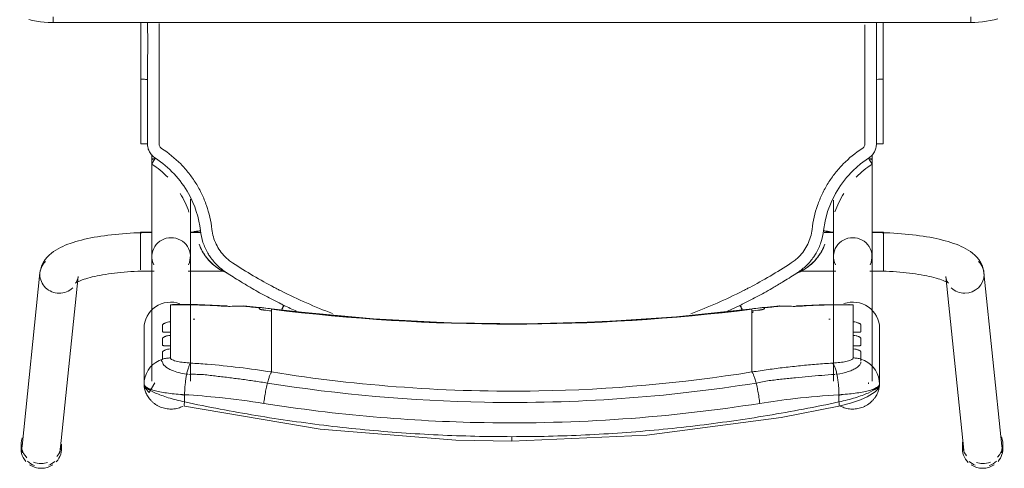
# Model space of a CAD drawing. Header units: metres. Extents: x 2.9 to 42.3, y -72.9 to -49.3.
# Tile 74 of 256: x 8.451 to 8.981, y -64.366 to -64.124. Entities that reach past the tile are written whole.
import ezdxf

# ---------------------------------------------------------------- set-up
doc = ezdxf.new("R2010")
doc.units = ezdxf.units.M
doc.layers.add('I-FURN', color=7, linetype='Continuous', lineweight=18)

# ---------------------------------------------------------------- blocks, each defined once
blk = doc.blocks.new('ConjuntoParaAlunoTamanho6 - CJA06_ConjuntoParaAlunoTamanho6-V18-2PAV')
at = {"layer": 'I-FURN', "color": 253, "true_color": 0xaaaaaa}
for p, q in [((-0.2643, 0.29456), (-0.2643, 0.29197)), ((-0.2638, 0.29312), (-0.25413, 0.19969)), ((-0.23354, 0.20182), (-0.24321, 0.29526)), ((-0.24254, 0.29197), (-0.24254, 0.29456)), ((0.24321, 0.29526), (0.23354, 0.20182)), ((0.24254, 0.29456), (0.24254, 0.29197)), ((0.25413, 0.19969), (0.2638, 0.29312)), ((0.2643, 0.29197), (0.2643, 0.29456)), ((-0.1979, 0.25969), (-0.1979, 0.22964)), ((-0.19734, 0.2558), (-0.19665, 0.25395)), ((-0.19385, 0.25812), (-0.19385, 0.19097)), ((-0.19207, 0.25896), (-0.19202, 0.25906)), ((-0.19202, 0.25906), (-0.19192, 0.25949)), ((-0.17315, 0.19097), (-0.17315, 0.25812)), ((0.17315, 0.25812), (0.17315, 0.19097)), ((0.19385, 0.19097), (0.19385, 0.25812)), ((0.19685, 0.25395), (0.19754, 0.2558)), ((0.1981, 0.22964), (0.1981, 0.25969)), ((-0.19665, 0.25395), (-0.1957, 0.25221)), ((-0.1957, 0.25221), (-0.19451, 0.25062)), ((-0.17493, 0.25435), (-0.17437, 0.25441)), ((-0.12923, 0.2438), (-0.12923, 0.25317)), ((0.12943, 0.2438), (0.12943, 0.25317)), ((0.17457, 0.25441), (0.17513, 0.25435)), ((0.19471, 0.25062), (0.1959, 0.25221)), ((0.1959, 0.25221), (0.19685, 0.25395)), ((-0.18366, 0.24073), (-0.18366, 0.23904)), ((-0.12923, 0.24214), (-0.12923, 0.2438)), ((-0.12923, 0.24214), (-0.12923, 0.23653)), ((0.12943, 0.24214), (0.12943, 0.2438)), ((0.12943, 0.24214), (0.12943, 0.23653)), ((0.18386, 0.23904), (0.18386, 0.24073)), ((-0.18366, 0.23345), (-0.18366, 0.23176)), ((-0.12923, 0.23653), (-0.12923, 0.23486)), ((-0.12923, 0.23486), (-0.12923, 0.22925)), ((0.12943, 0.23653), (0.12943, 0.23486)), ((0.12943, 0.23486), (0.12943, 0.22925)), ((0.18386, 0.23176), (0.18386, 0.23345)), ((-0.12923, 0.22925), (-0.12923, 0.22759)), ((0.12943, 0.22759), (0.12943, 0.22925)), ((-0.18366, 0.22617), (-0.18366, 0.21701)), ((-0.12923, 0.22759), (-0.12923, 0.22197)), ((0.12943, 0.22759), (0.12943, 0.22197)), ((0.18386, 0.21701), (0.18386, 0.22617)), ((-0.14414, 0.21757), (-0.12926, 0.21915)), ((-0.12923, 0.22197), (-0.12923, 0.22031)), ((-0.11598, 0.22048), (-0.1227, 0.21732)), ((0.12943, 0.22031), (0.12943, 0.22197)), ((0.12946, 0.21915), (0.14434, 0.21757)), ((-0.18366, 0.21701), (-0.1818, 0.21679)), ((0.17944, 0.21689), (0.18173, 0.21678)), ((-0.19271, 0.19894), (-0.2, 0.19894)), ((-0.2, 0.19844), (-0.2, 0.19411)), ((-0.19271, 0.19879), (-0.19385, 0.19879)), ((-0.19385, 0.19879), (-0.19385, 0.19845)), ((-0.19385, 0.19845), (-0.19385, 0.19764)), ((-0.15474, 0.19894), (-0.17429, 0.19894)), ((-0.15494, 0.19879), (-0.17429, 0.19879)), ((0.17429, 0.19894), (0.15474, 0.19894)), ((0.17429, 0.19879), (0.15494, 0.19879)), ((0.2, 0.19894), (0.19271, 0.19894)), ((0.19385, 0.19879), (0.19271, 0.19879)), ((0.19385, 0.19845), (0.19385, 0.19879)), ((0.19385, 0.19764), (0.19385, 0.19845)), ((0.2, 0.1938), (0.2, 0.19814)), ((-0.2, 0.19393), (-0.2, 0.18575)), ((-0.19385, 0.19367), (-0.19385, 0.1916)), ((0.19385, 0.1916), (0.19385, 0.19367)), ((0.2, 0.18573), (0.2, 0.19364)), ((-0.2, 0.18573), (-0.2, 0.17922)), ((-0.19385, 0.18688), (-0.19385, 0.18582)), ((-0.19385, 0.18371), (-0.19385, 0.18582)), ((0.19385, 0.18582), (0.19385, 0.18688)), ((0.19385, 0.18371), (0.19385, 0.18582)), ((0.2, 0.17794), (0.2, 0.1856)), ((-0.19385, 0.17809), (-0.19385, 0.18068)), ((0.19385, 0.17809), (0.19385, 0.18059)), ((-0.2, 0.17916), (-0.2, 0.17794)), ((-0.2, 0.17794), (-0.19377, 0.17794)), ((-0.17323, 0.17794), (-0.16813, 0.17794)), ((-0.17268, 0.17809), (-0.16813, 0.17809)), ((0.16757, 0.17809), (0.17268, 0.17809)), ((0.1676, 0.17794), (0.17323, 0.17794)), ((0.19377, 0.17794), (0.2, 0.17794)), ((-0.19385, 0.13857), (-0.19385, 0.13643)), ((0.19385, 0.13604), (0.19385, 0.13857)), ((-0.19983, 0.13021), (-0.19982, 0.0953)), ((0.19983, 0.13021), (0.19982, 0.0953)), ((-0.19623, 0.09556), (-0.19738, 0.09554)), ((-0.19982, 0.06488), (-0.19982, 0.0953)), ((-0.19982, 0.0953), (-0.19982, 0.09529)), ((0.19982, 0.06497), (0.19982, 0.0953)), ((0.247, 0.06497), (-0.247, 0.06497)), ((-0.247, 0.06497), (-0.247, 0.06197)), ((0.247, 0.06497), (-0.247, 0.06497)), ((0.247, 0.06497), (0.247, 0.06197))]:
    blk.add_line(p, q, dxfattribs=at)
at = {"layer": 'I-FURN', "color": 253, "true_color": 0xaaaaaa, "flags": 128}
for points in [[(0.0001, 0.2904), (-0.07267, 0.28721), (-0.14486, 0.2777), (-0.17603, 0.27161)], [(0.17623, 0.27161), (0.10331, 0.28398), (0.03018, 0.28985), (0.0001, 0.2904)], [(-0.17603, 0.27161), (-0.18218, 0.26997), (-0.18761, 0.26812), (-0.19131, 0.26652), (-0.19557, 0.2639), (-0.19708, 0.26226), (-0.19765, 0.26113), (-0.1979, 0.25971)], [(-0.17607, 0.26928), (-0.17607, 0.26831), (-0.17607, 0.26734), (-0.17607, 0.26637), (-0.17607, 0.2654)], [(0.17627, 0.2654), (0.17627, 0.26637), (0.17627, 0.26734), (0.17627, 0.26831), (0.17627, 0.26928)], [(0.1981, 0.25971), (0.19792, 0.26092), (0.19739, 0.26208), (0.1954, 0.2642), (0.19227, 0.25896)], [(-0.1979, 0.24468), (-0.1979, 0.2522), (-0.1979, 0.25971)], [(-0.1979, 0.25969), (-0.19776, 0.25773), (-0.19734, 0.2558)], [(-0.1979, 0.25969), (-0.1979, 0.25218), (-0.1979, 0.24467), (-0.1979, 0.23715), (-0.1979, 0.22964)], [(0.19754, 0.2558), (0.19796, 0.25773), (0.1981, 0.25969)], [(0.1981, 0.25971), (0.1981, 0.2522), (0.1981, 0.24468)], [(0.1981, 0.22964), (0.1981, 0.23715), (0.1981, 0.24467), (0.1981, 0.25218), (0.1981, 0.25969)], [(-0.19451, 0.25062), (-0.19311, 0.2492), (-0.19152, 0.24799)], [(0.19172, 0.24799), (0.19331, 0.2492), (0.19471, 0.25062)], [(-0.19152, 0.24799), (-0.18977, 0.24701), (-0.1879, 0.24628)], [(-0.1879, 0.24243), (-0.1879, 0.24339), (-0.1879, 0.24435), (-0.1879, 0.24532), (-0.1879, 0.24628)], [(-0.18366, 0.24561), (-0.18366, 0.24439), (-0.18366, 0.24317), (-0.18366, 0.24195), (-0.18366, 0.24073)], [(0.18386, 0.24073), (0.18386, 0.24195), (0.18386, 0.24317), (0.18386, 0.24439), (0.18386, 0.24561)], [(0.1881, 0.24628), (0.18997, 0.24701), (0.19172, 0.24799)], [(0.1881, 0.24628), (0.1881, 0.24532), (0.1881, 0.24435), (0.1881, 0.24339), (0.1881, 0.24243)], [(-0.1879, 0.23515), (-0.1879, 0.23603), (-0.1879, 0.23692), (-0.1879, 0.2378), (-0.1879, 0.23868)], [(-0.18366, 0.23904), (-0.18366, 0.23764), (-0.18366, 0.23624), (-0.18366, 0.23485), (-0.18366, 0.23345)], [(0.18386, 0.23345), (0.18386, 0.23485), (0.18386, 0.23624), (0.18386, 0.23764), (0.18386, 0.23904)], [(0.1881, 0.23868), (0.1881, 0.2378), (0.1881, 0.23692), (0.1881, 0.23603), (0.1881, 0.23515)], [(-0.1879, 0.22787), (-0.1879, 0.22876), (-0.1879, 0.22964), (-0.1879, 0.23052), (-0.1879, 0.23141)], [(-0.18366, 0.23176), (-0.18366, 0.23036), (-0.18366, 0.22897), (-0.18366, 0.22757), (-0.18366, 0.22617)], [(0.18386, 0.22617), (0.18386, 0.22757), (0.18386, 0.22897), (0.18386, 0.23036), (0.18386, 0.23176)], [(0.1881, 0.23141), (0.1881, 0.23052), (0.1881, 0.22964), (0.1881, 0.22876), (0.1881, 0.22787)], [(-0.12926, 0.21915), (-0.08865, 0.22342), (-0.0479, 0.2261), (-0.00707, 0.22717), (0.03376, 0.22666), (0.07455, 0.22454), (0.11521, 0.22083), (0.12946, 0.21915)], [(-0.18111, 0.21677), (-0.16533, 0.21701), (-0.15331, 0.21761)], [(-0.1359, 0.2187), (-0.1359, 0.21878), (-0.1359, 0.21886), (-0.1359, 0.21893), (-0.1359, 0.21901)], [(-0.12923, 0.22031), (-0.12923, 0.22007), (-0.12923, 0.21984), (-0.12923, 0.21961), (-0.12923, 0.21937)], [(0.12943, 0.21937), (0.12943, 0.21961), (0.12943, 0.21984), (0.12943, 0.22007), (0.12943, 0.22031)], [(0.1361, 0.21901), (0.1361, 0.21893), (0.1361, 0.21886), (0.1361, 0.21878), (0.1361, 0.2187)], [(0.15351, 0.21761), (0.16928, 0.2169), (0.18131, 0.21677)], [(0.18173, 0.21678), (0.18279, 0.21686), (0.18386, 0.21701)], [(-0.23354, 0.20182), (-0.23373, 0.20287), (-0.23403, 0.20376), (-0.23437, 0.20445), (-0.23469, 0.20492), (-0.23492, 0.20521), (-0.23505, 0.20534), (-0.23507, 0.20536)], [(-0.23507, 0.20536), (-0.23501, 0.20531), (-0.23482, 0.20518), (-0.23451, 0.20499), (-0.23408, 0.20476), (-0.23355, 0.20449), (-0.23291, 0.2042), (-0.23217, 0.20389), (-0.23133, 0.20358), (-0.23041, 0.20326), (-0.22941, 0.20294), (-0.22832, 0.20262), (-0.22717, 0.2023), (-0.22594, 0.20199), (-0.22464, 0.20169), (-0.22328, 0.2014), (-0.22186, 0.20112), (-0.22039, 0.20086), (-0.21886, 0.2006), (-0.21729, 0.20036), (-0.21567, 0.20014), (-0.214, 0.19993), (-0.2123, 0.19973), (-0.21057, 0.19956), (-0.2088, 0.1994), (-0.207, 0.19926), (-0.20518, 0.19913), (-0.20334, 0.19903), (-0.20148, 0.19894), (-0.19961, 0.19888), (-0.19772, 0.19883), (-0.19583, 0.1988), (-0.19394, 0.19879), (-0.19385, 0.19879)], [(0.23507, 0.20536), (0.23501, 0.20531), (0.23482, 0.20518), (0.23451, 0.20499), (0.23408, 0.20476), (0.23355, 0.20449), (0.23291, 0.2042), (0.23217, 0.20389), (0.23133, 0.20358), (0.23041, 0.20326), (0.22941, 0.20294), (0.22832, 0.20262), (0.22717, 0.2023), (0.22594, 0.20199), (0.22464, 0.20169), (0.22328, 0.2014), (0.22186, 0.20112), (0.22039, 0.20086), (0.21886, 0.2006), (0.21729, 0.20036), (0.21567, 0.20014), (0.214, 0.19993), (0.2123, 0.19973), (0.21057, 0.19956), (0.2088, 0.1994), (0.207, 0.19926), (0.20518, 0.19913), (0.20334, 0.19903), (0.20148, 0.19894), (0.19961, 0.19888), (0.19772, 0.19883), (0.19583, 0.1988), (0.19394, 0.19879), (0.19385, 0.19879)], [(0.23354, 0.20182), (0.23373, 0.20287), (0.23403, 0.20376), (0.23437, 0.20445), (0.23469, 0.20492), (0.23492, 0.20521), (0.23505, 0.20534), (0.23507, 0.20536)], [(-0.25413, 0.19969), (-0.25375, 0.19762), (-0.25311, 0.19572), (-0.25226, 0.19403), (-0.25129, 0.19256), (-0.25023, 0.19128), (-0.24913, 0.19017), (-0.24799, 0.18919), (-0.24683, 0.18832), (-0.24563, 0.18753), (-0.24441, 0.18681), (-0.24316, 0.18615), (-0.24188, 0.18553), (-0.24055, 0.18496), (-0.23919, 0.18441), (-0.23778, 0.1839), (-0.23633, 0.18341), (-0.23483, 0.18295), (-0.2333, 0.18251), (-0.23171, 0.1821), (-0.23008, 0.1817), (-0.22841, 0.18133), (-0.2267, 0.18098), (-0.22495, 0.18064), (-0.22315, 0.18033), (-0.22132, 0.18004), (-0.21946, 0.17976), (-0.21756, 0.17951), (-0.21562, 0.17928), (-0.21366, 0.17906), (-0.21168, 0.17887), (-0.20967, 0.1787), (-0.20763, 0.17855), (-0.20558, 0.17842), (-0.20352, 0.17831), (-0.20144, 0.17823), (-0.19935, 0.17816), (-0.19725, 0.17811), (-0.19515, 0.17809), (-0.19385, 0.17809)], [(0.25413, 0.19969), (0.25375, 0.19762), (0.25311, 0.19572), (0.25226, 0.19403), (0.25129, 0.19256), (0.25023, 0.19128), (0.24913, 0.19017), (0.24799, 0.18919), (0.24683, 0.18832), (0.24563, 0.18753), (0.24441, 0.18681), (0.24316, 0.18615), (0.24188, 0.18553), (0.24055, 0.18496), (0.23919, 0.18441), (0.23778, 0.1839), (0.23633, 0.18341), (0.23483, 0.18295), (0.2333, 0.18251), (0.23171, 0.1821), (0.23008, 0.1817), (0.22841, 0.18133), (0.2267, 0.18098), (0.22495, 0.18064), (0.22315, 0.18033), (0.22132, 0.18004), (0.21946, 0.17976), (0.21756, 0.17951), (0.21562, 0.17928), (0.21366, 0.17906), (0.21168, 0.17887), (0.20967, 0.1787), (0.20763, 0.17855), (0.20558, 0.17842), (0.20352, 0.17831), (0.20144, 0.17823), (0.19935, 0.17816), (0.19725, 0.17811), (0.19515, 0.17809), (0.19385, 0.17809)], [(-0.19385, 0.13857), (-0.19385, 0.14057), (-0.19385, 0.14257), (-0.19385, 0.14457), (-0.19385, 0.14656), (-0.19385, 0.14855), (-0.19385, 0.15053), (-0.19385, 0.15249), (-0.19385, 0.15444), (-0.19385, 0.15637), (-0.19385, 0.15827), (-0.19385, 0.16015), (-0.19385, 0.162), (-0.19385, 0.16382), (-0.19385, 0.1656), (-0.19385, 0.16735), (-0.19385, 0.16905), (-0.19385, 0.17071), (-0.19385, 0.17233), (-0.19385, 0.1739), (-0.19385, 0.17541), (-0.19385, 0.17687), (-0.19385, 0.17828), (-0.19385, 0.17963), (-0.19385, 0.18092), (-0.19385, 0.18215), (-0.19385, 0.18331), (-0.19385, 0.18441), (-0.19385, 0.18544), (-0.19385, 0.1864), (-0.19385, 0.18729), (-0.19385, 0.1881), (-0.19385, 0.18885), (-0.19385, 0.18951), (-0.19385, 0.19011), (-0.19385, 0.19062), (-0.19385, 0.19097)], [(-0.17315, 0.19097), (-0.17315, 0.19051), (-0.17315, 0.18998), (-0.17315, 0.18937), (-0.17315, 0.18869), (-0.17315, 0.18793), (-0.17315, 0.1871), (-0.17315, 0.18619), (-0.17315, 0.18522), (-0.17315, 0.18417), (-0.17315, 0.18306), (-0.17315, 0.18188), (-0.17315, 0.18064), (-0.17315, 0.17934), (-0.17315, 0.17798), (-0.17315, 0.17656), (-0.17315, 0.17508), (-0.17315, 0.17355), (-0.17315, 0.17198), (-0.17315, 0.17035), (-0.17315, 0.16868), (-0.17315, 0.16696), (-0.17315, 0.16521), (-0.17315, 0.16342), (-0.17315, 0.16159), (-0.17315, 0.16066)], [(0.17315, 0.16015), (0.17315, 0.162), (0.17315, 0.16382), (0.17315, 0.1656), (0.17315, 0.16735), (0.17315, 0.16905), (0.17315, 0.17071), (0.17315, 0.17233), (0.17315, 0.1739), (0.17315, 0.17541), (0.17315, 0.17687), (0.17315, 0.17828), (0.17315, 0.17963), (0.17315, 0.18092), (0.17315, 0.18215), (0.17315, 0.18331), (0.17315, 0.18441), (0.17315, 0.18544), (0.17315, 0.1864), (0.17315, 0.18729), (0.17315, 0.1881), (0.17315, 0.18885), (0.17315, 0.18951), (0.17315, 0.19011), (0.17315, 0.19062), (0.17315, 0.19097)], [(0.19385, 0.19097), (0.19385, 0.19051), (0.19385, 0.18998), (0.19385, 0.18937), (0.19385, 0.18869), (0.19385, 0.18793), (0.19385, 0.1871), (0.19385, 0.18619), (0.19385, 0.18522), (0.19385, 0.18417), (0.19385, 0.18306), (0.19385, 0.18188), (0.19385, 0.18064), (0.19385, 0.17934), (0.19385, 0.17798), (0.19385, 0.17656), (0.19385, 0.17508), (0.19385, 0.17355), (0.19385, 0.17198), (0.19385, 0.17035), (0.19385, 0.16868), (0.19385, 0.16696), (0.19385, 0.16521), (0.19385, 0.16342), (0.19385, 0.16159), (0.19385, 0.15974), (0.19385, 0.15785), (0.19385, 0.15594), (0.19385, 0.15401), (0.19385, 0.15206), (0.19385, 0.15009), (0.19385, 0.14811), (0.19385, 0.14612), (0.19385, 0.14413), (0.19385, 0.14213), (0.19385, 0.14013), (0.19385, 0.13857)], [(-0.16841, 0.18438), (-0.16841, 0.18437), (-0.16841, 0.18435), (-0.16841, 0.18434), (-0.16841, 0.18432)], [(0.16841, 0.18432), (0.16841, 0.18434), (0.16841, 0.18435), (0.16841, 0.18437), (0.16841, 0.18438)], [(-0.16774, 0.17706), (-0.16861, 0.17188), (-0.16997, 0.16679), (-0.17181, 0.16185), (-0.17415, 0.15713), (-0.17693, 0.15265), (-0.18013, 0.14846), (-0.18374, 0.14461), (-0.18771, 0.14113), (-0.19199, 0.13805)], [(-0.19623, 0.13025), (-0.19623, 0.12331), (-0.19623, 0.11637), (-0.19623, 0.10942), (-0.19623, 0.10249), (-0.19623, 0.09556)], [(0.19623, 0.13025), (0.19623, 0.12639), (0.19623, 0.12254), (0.19623, 0.11868), (0.19623, 0.11483), (0.19623, 0.11097), (0.19623, 0.10712), (0.19623, 0.10327), (0.19623, 0.09941), (0.19623, 0.09556)], [(-0.19738, 0.09554), (-0.19841, 0.0955), (-0.1992, 0.09544), (-0.19969, 0.09537), (-0.19982, 0.0953)], [(-0.247, 0.06497), (-0.24912, 0.06492), (-0.25124, 0.0648), (-0.25334, 0.06459), (-0.25544, 0.06429), (-0.25753, 0.06391), (-0.2596, 0.06345), (-0.26165, 0.0629)], [(0.26015, 0.06331), (0.25809, 0.06379), (0.25601, 0.0642), (0.25391, 0.06451), (0.25181, 0.06475), (0.24969, 0.0649), (0.24757, 0.06496), (0.247, 0.06497)]]:
    blk.add_lwpolyline(points, dxfattribs=at)
at = {"layer": 'I-FURN', "color": 253, "true_color": 0xaaaaaa}
for centre, major_axis, ratio, start_param, end_param in [((-0.25351, 0.29419), (0.01029, 0.00107), 0.967158, 1.815725, 2.256389), ((-0.25342, 0.29456), (0.01088, 0), 0.965926, 1.570796, 2.185058), ((-0.25342, 0.29197), (0.01088, 0), 0.965926, 1.570796, 1.965237), ((-0.25342, 0.29456), (0.01088, 0), 0.965926, 0.959427, 1.570796), ((-0.25342, 0.29197), (0.01088, 0), 0.965926, 1.257624, 1.559899), ((-0.25351, 0.29419), (0.01029, 0.00107), 0.967158, 0.685592, 1.060105), ((0.25351, 0.29419), (-0.01029, 0.00107), 0.967158, 5.223081, 5.597593), ((0.25342, 0.29456), (0.01088, 0), 0.965926, 1.570796, 2.182166), ((0.25342, 0.29197), (0.01088, 0), 0.965926, 1.581694, 1.883969), ((0.25342, 0.29456), (-0.01088, 0), 0.965926, 4.098128, 4.712389), ((0.25342, 0.29197), (0.01088, 0), 0.965926, 1.176355, 1.570796), ((0.25351, 0.29419), (-0.01029, 0.00107), 0.967158, 4.026797, 4.46746), ((-0.25342, 0.29197), (0.01088, 0), 0.965926, 2.404268, 3.526261), ((-0.25342, 0.29456), (0.01088, 0), 0.965926, 2.438822, 3.243525), ((-0.25342, 0.29456), (0.01088, 0), 0.965926, 6.170166, 7.057134), ((-0.25342, 0.29197), (0.01088, 0), 0.965926, 6.182855, 6.932793), ((-0.25351, 0.29419), (0.01029, 0.00107), 0.967158, 6.18338, 6.464028), ((0.25342, 0.29456), (0.01088, 0), 0.965926, 2.404321, 3.312013), ((0.25342, 0.29197), (0.01088, 0), 0.965926, 2.446266, 3.141593), ((0.25351, 0.29419), (-0.01029, 0.00107), 0.967158, 6.102343, 6.382991), ((0.25342, 0.29197), (0.01088, 0), 0.965926, 5.959867, 7.062609), ((0.25342, 0.29456), (0.01088, 0), 0.965926, 6.052088, 6.985956), ((-0.25351, 0.29419), (0.01029, 0.00107), 0.967158, 2.780211, 3.141593), ((0.25351, 0.29419), (-0.01029, 0.00107), 0.967158, 3.141593, 3.502975), ((-0.1835, 0.22964), (-0.0144, 0), 0.978148, 0, 1.909658), ((0.0001, -0.77159), (1.0211, 0), 0.978148, 1.443771, 1.697822), ((0.0001, -0.77117), (1.0209, 0), 0.978148, 1.443771, 1.697822), ((0.1837, 0.22964), (0.0144, 0), 0.978148, 4.362105, 6.283185), ((-0.17927, 0.60128), (0.385, 0), 0.978148, 4.732926, 4.735013), ((0.17947, 0.60128), (0.385, 0), 0.978148, 4.689765, 4.691852), ((-0.17927, 0.60336), (0.395, 0), 0.978148, 4.701279, 4.780293), ((-0.14501, 0.22754), (-0.00087, 0.00996), 0.018501, 2.957526, 3.350225), ((-0.17927, 0.60263), (0.395, 0), 0.978148, 4.801491, 4.822541), ((-0.17927, 0.60356), (0.395, 0), 0.978148, 4.828782, 4.839414), ((-0.17927, 0.60221), (0.3948, 0), 0.978148, 4.828842, 4.839414), ((-0.1305, 0.22908), (-0.00124, 0.00992), 0.026339, 2.463316, 2.57554), ((0.17947, 0.60356), (0.395, 0), 0.978148, 4.585364, 4.595996), ((0.17947, 0.60221), (0.3948, 0), 0.978148, 4.585364, 4.595936), ((0.17947, 0.60263), (0.395, 0), 0.978148, 4.602237, 4.623287), ((0.14521, 0.22754), (0.00087, 0.00996), 0.018501, 2.93296, 3.325659), ((0.17947, 0.60336), (0.395, 0), 0.978148, 4.644485, 4.723499), ((-0.24383, 0.20075), (0.01029, 0.00107), 0.967158, 1.470991, 3.041787), ((-0.24383, 0.20075), (0.01029, 0.00107), 0.967158, 0.685592, 1.470991), ((0.24383, 0.20075), (-0.01029, 0.00107), 0.967158, 4.812195, 5.597593), ((0.24383, 0.20075), (-0.01029, 0.00107), 0.967158, 3.241398, 4.812195), ((-0.24383, 0.20075), (0.01029, 0.00107), 0.967158, 3.041787, 3.827185), ((0.24383, 0.20075), (-0.01029, 0.00107), 0.967158, 2.456, 3.241398), ((-0.1835, 0.19097), (0.01035, 0), 0.978148, 2.686587, 4.712389), ((-0.1835, 0.19097), (0.01035, 0), 0.978148, 4.712389, 6.738191), ((0.1835, 0.19097), (0.01035, 0), 0.978148, 2.686587, 4.712389), ((0.1835, 0.19097), (0.01035, 0), 0.978148, 4.712389, 6.738191), ((-0.1835, 0.13857), (0.01035, 0), 0.069756, 2.648425, 3.665191), ((0.1835, 0.13857), (0.01035, 0), 0.069756, 5.759587, 6.776353)]:
    blk.add_ellipse(centre, major_axis=major_axis, ratio=ratio, start_param=start_param, end_param=end_param, dxfattribs=at)
for points in [[(-0.03953, 0.28708), (-0.04612, 0.28677), (-0.05271, 0.28638), (-0.05929, 0.28591)], [(-0.01972, 0.28779), (-0.02633, 0.28763), (-0.03293, 0.2874), (-0.03953, 0.28708)], [(0.0001, 0.28802), (-0.00651, 0.28802), (-0.01312, 0.28795), (-0.01972, 0.28779)], [(0.0001, 0.29036), (0.0001, 0.29029), (0.0001, 0.29001), (0.0001, 0.28916), (0.0001, 0.28841), (0.0001, 0.28802)], [(0.01992, 0.28779), (0.01332, 0.28795), (0.00671, 0.28802), (0.0001, 0.28802)], [(0.03973, 0.28708), (0.03313, 0.2874), (0.02653, 0.28763), (0.01992, 0.28779)], [(0.0595, 0.28591), (0.05292, 0.28638), (0.04633, 0.28677), (0.03973, 0.28708)], [(-0.09864, 0.28217), (-0.10517, 0.28139), (-0.11169, 0.28054), (-0.11819, 0.27961)], [(-0.07901, 0.28427), (-0.08557, 0.28365), (-0.09211, 0.28295), (-0.09864, 0.28217)], [(-0.05929, 0.28591), (-0.06588, 0.28544), (-0.07245, 0.28489), (-0.07901, 0.28427)], [(0.07921, 0.28427), (0.07265, 0.28489), (0.06608, 0.28544), (0.0595, 0.28591)], [(0.09885, 0.28217), (0.09232, 0.28294), (0.08577, 0.28365), (0.07921, 0.28427)], [(0.11839, 0.27961), (0.11189, 0.28054), (0.10538, 0.28139), (0.09885, 0.28217)], [(-0.13762, 0.27661), (-0.14407, 0.27553), (-0.15051, 0.27438), (-0.15692, 0.27316)], [(-0.11819, 0.27961), (-0.12468, 0.27869), (-0.13116, 0.27768), (-0.13762, 0.27661)], [(0.13782, 0.27661), (0.13136, 0.27768), (0.12489, 0.27868), (0.11839, 0.27961)], [(0.15712, 0.27316), (0.15071, 0.27438), (0.14427, 0.27553), (0.13782, 0.27661)], [(-0.15692, 0.27316), (-0.16332, 0.27194), (-0.16971, 0.27065), (-0.17607, 0.26928)], [(0.17627, 0.26928), (0.16991, 0.27065), (0.16353, 0.27194), (0.15712, 0.27316)], [(0.17627, 0.26928), (0.17633, 0.26966), (0.17642, 0.27037), (0.17644, 0.2712), (0.17636, 0.27149), (0.1763, 0.27156)], [(-0.17607, 0.2654), (-0.17914, 0.26523), (-0.18504, 0.2647), (-0.19219, 0.26337), (-0.19682, 0.26165), (-0.1979, 0.26035), (-0.1979, 0.25969)], [(-0.17609, 0.26577), (-0.1767, 0.26561), (-0.17731, 0.26545), (-0.17791, 0.26528)], [(-0.17607, 0.2654), (-0.17606, 0.26498), (-0.17604, 0.26413), (-0.17598, 0.26285), (-0.1759, 0.26156), (-0.17579, 0.26028), (-0.17566, 0.25902), (-0.17551, 0.25778), (-0.17533, 0.25659), (-0.17514, 0.25544), (-0.175, 0.25471), (-0.17493, 0.25435)], [(-0.13346, 0.2701), (-0.13339, 0.26956), (-0.13324, 0.26848), (-0.133, 0.26684), (-0.13272, 0.2652), (-0.13242, 0.26359), (-0.13211, 0.26203), (-0.13178, 0.26053), (-0.13155, 0.25959), (-0.13144, 0.25914)], [(0.13164, 0.25914), (0.13175, 0.25959), (0.13198, 0.26053), (0.13231, 0.26203), (0.13262, 0.26359), (0.13292, 0.2652), (0.1332, 0.26684), (0.13344, 0.26848), (0.13359, 0.26956), (0.13366, 0.2701)], [(0.17513, 0.25435), (0.1752, 0.25471), (0.17534, 0.25544), (0.17553, 0.25659), (0.17571, 0.25778), (0.17586, 0.25902), (0.17599, 0.26028), (0.1761, 0.26156), (0.17618, 0.26285), (0.17624, 0.26413), (0.17626, 0.26498), (0.17627, 0.2654)], [(0.1981, 0.25969), (0.1981, 0.26035), (0.19703, 0.26165), (0.19239, 0.26338), (0.18523, 0.2647), (0.17934, 0.26523), (0.17627, 0.2654)], [(0.17811, 0.26528), (0.17751, 0.26545), (0.1769, 0.26561), (0.17629, 0.26577)], [(-0.12923, 0.25317), (-0.12932, 0.25327), (-0.1295, 0.25353), (-0.1298, 0.25409), (-0.13011, 0.25481), (-0.13044, 0.25568), (-0.13077, 0.2567), (-0.1311, 0.25786), (-0.13133, 0.2587), (-0.13144, 0.25914)], [(0.12943, 0.25317), (0.12952, 0.25327), (0.1297, 0.25353), (0.13, 0.25409), (0.13031, 0.25481), (0.13064, 0.25568), (0.13097, 0.2567), (0.1313, 0.25786), (0.13153, 0.2587), (0.13164, 0.25914)], [(-0.17493, 0.25435), (-0.17484, 0.25392), (-0.17465, 0.25308), (-0.17435, 0.25195), (-0.17403, 0.25093), (-0.17369, 0.25006), (-0.17335, 0.24934), (-0.173, 0.24877), (-0.17277, 0.2485), (-0.17265, 0.2484)], [(-0.15964, 0.24939), (-0.16109, 0.24926), (-0.16254, 0.24913), (-0.16398, 0.24902)], [(-0.1553, 0.2498), (-0.15675, 0.24966), (-0.15819, 0.24952), (-0.15964, 0.24939)], [(-0.15095, 0.25026), (-0.1524, 0.2501), (-0.15385, 0.24995), (-0.1553, 0.2498)], [(-0.14661, 0.25076), (-0.14806, 0.25058), (-0.14951, 0.25042), (-0.15095, 0.25026)], [(-0.14226, 0.2513), (-0.14371, 0.25111), (-0.14516, 0.25093), (-0.14661, 0.25076)], [(-0.1879, 0.24778), (-0.18791, 0.24823), (-0.18775, 0.24869), (-0.18744, 0.24915)], [(-0.1879, 0.24628), (-0.18756, 0.24617), (-0.18687, 0.24599), (-0.18581, 0.24578), (-0.18474, 0.24565), (-0.18402, 0.24561), (-0.18366, 0.24561)], [(-0.16398, 0.24902), (-0.16687, 0.24878), (-0.16977, 0.24858), (-0.17265, 0.2484)], [(0.18386, 0.24561), (0.18422, 0.24561), (0.18494, 0.24565), (0.18601, 0.24578), (0.18707, 0.24599), (0.18776, 0.24617), (0.1881, 0.24628)], [(-0.15397, 0.21772), (-0.15349, 0.21752), (-0.153, 0.21758), (-0.15247, 0.21788)], [(-0.15247, 0.21788), (-0.15113, 0.21782), (-0.1484, 0.21775), (-0.14556, 0.21776), (-0.14412, 0.21779)], [(-0.1359, 0.21901), (-0.1359, 0.21905), (-0.13586, 0.21912), (-0.13573, 0.21923), (-0.13549, 0.21935), (-0.13518, 0.21946), (-0.13479, 0.21957), (-0.13436, 0.21967), (-0.1339, 0.21974), (-0.13357, 0.21979), (-0.1334, 0.21981)], [(-0.13585, 0.2186), (-0.13587, 0.21862), (-0.13589, 0.21865), (-0.1359, 0.21868), (-0.1359, 0.2187)], [(-0.09625, 0.22184), (-0.10584, 0.21825), (-0.1152, 0.21414), (-0.12434, 0.2095)], [(-0.12335, 0.21813), (-0.12356, 0.21856), (-0.12377, 0.21898), (-0.12395, 0.21936)], [(-0.12289, 0.21723), (-0.12304, 0.21753), (-0.12319, 0.21783), (-0.12334, 0.21813)], [(0.12434, 0.2095), (0.11529, 0.21408), (0.10607, 0.21814), (0.09666, 0.22168)], [(0.11594, 0.2205), (0.11821, 0.21947), (0.12046, 0.21841), (0.1227, 0.21732)], [(0.1227, 0.21732), (0.12291, 0.21776), (0.12336, 0.21866), (0.12377, 0.21945), (0.12395, 0.2198)], [(0.12334, 0.21813), (0.12319, 0.21783), (0.12304, 0.21753), (0.12289, 0.21723)], [(0.12395, 0.21936), (0.12377, 0.21898), (0.12356, 0.21856), (0.12335, 0.21813)], [(0.1336, 0.21981), (0.13377, 0.21979), (0.1341, 0.21974), (0.13456, 0.21967), (0.13499, 0.21957), (0.13538, 0.21946), (0.13569, 0.21935), (0.13593, 0.21923), (0.13606, 0.21912), (0.1361, 0.21905), (0.1361, 0.21901)], [(0.1361, 0.2187), (0.1361, 0.21868), (0.13609, 0.21865), (0.13607, 0.21862), (0.13605, 0.2186)], [(0.14432, 0.21779), (0.14576, 0.21776), (0.1486, 0.21775), (0.15133, 0.21782), (0.15267, 0.21788)], [(0.15267, 0.21788), (0.1532, 0.21758), (0.15369, 0.21752), (0.15417, 0.21772)], [(-0.12436, 0.21651), (-0.12717, 0.21512), (-0.13276, 0.21224), (-0.13826, 0.20916), (-0.14098, 0.20758)], [(-0.1227, 0.21732), (-0.12297, 0.21719), (-0.12353, 0.21692), (-0.12408, 0.21665), (-0.12436, 0.21651)], [(0.12436, 0.21651), (0.12408, 0.21665), (0.12353, 0.21692), (0.12297, 0.21719), (0.1227, 0.21732)], [(0.14098, 0.20758), (0.13826, 0.20916), (0.13276, 0.21224), (0.12717, 0.21512), (0.12436, 0.21651)], [(-0.12798, 0.20762), (-0.13157, 0.20574), (-0.13889, 0.20168), (-0.14651, 0.19698), (-0.1504, 0.19445)], [(-0.14098, 0.20758), (-0.14188, 0.20704), (-0.14368, 0.20597), (-0.14546, 0.20487), (-0.14635, 0.20432)], [(-0.12434, 0.2095), (-0.12494, 0.2092), (-0.12615, 0.20858), (-0.12737, 0.20794), (-0.12798, 0.20762)], [(0.12798, 0.20762), (0.12738, 0.20794), (0.12617, 0.20857), (0.12495, 0.20919), (0.12434, 0.2095)], [(0.1504, 0.19445), (0.14673, 0.19684), (0.13935, 0.20142), (0.13181, 0.20561), (0.12798, 0.20762)], [(0.14635, 0.20432), (0.14546, 0.20487), (0.14368, 0.20597), (0.14188, 0.20704), (0.14098, 0.20758)], [(-0.14638, 0.20431), (-0.14762, 0.20355), (-0.1501, 0.202), (-0.15256, 0.20043), (-0.15378, 0.19963)], [(0.15378, 0.19963), (0.15256, 0.20043), (0.1501, 0.202), (0.14762, 0.20355), (0.14638, 0.20431)], [(-0.16501, 0.19076), (-0.16447, 0.19151), (-0.16331, 0.19295), (-0.16135, 0.19493), (-0.15919, 0.19669), (-0.15764, 0.19771), (-0.15683, 0.19818)], [(-0.15378, 0.19963), (-0.1555, 0.19851), (-0.15869, 0.19594), (-0.16134, 0.1928), (-0.1625, 0.1911)], [(-0.1568, 0.1982), (-0.15576, 0.1988), (-0.15475, 0.1993), (-0.15376, 0.19971)], [(0.15863, 0.1971), (0.15703, 0.19822), (0.15531, 0.19916), (0.1535, 0.1999)], [(0.15374, 0.19972), (0.15472, 0.19931), (0.15575, 0.19881), (0.1568, 0.1982)], [(0.1625, 0.1911), (0.16134, 0.1928), (0.15869, 0.19594), (0.1555, 0.19851), (0.15378, 0.19963)], [(-0.1625, 0.1911), (-0.16271, 0.1908), (-0.16313, 0.19018), (-0.16352, 0.18955), (-0.16371, 0.18924)], [(-0.15448, 0.19112), (-0.15645, 0.18912), (-0.15969, 0.18452), (-0.16124, 0.17915), (-0.16156, 0.17636)], [(-0.1504, 0.19445), (-0.15113, 0.19396), (-0.15256, 0.19293), (-0.15386, 0.19174), (-0.15448, 0.19112)], [(0.15448, 0.19112), (0.15386, 0.19174), (0.15256, 0.19292), (0.15114, 0.19396), (0.1504, 0.19445)], [(0.16156, 0.17636), (0.16124, 0.17915), (0.15968, 0.18454), (0.15645, 0.18912), (0.15448, 0.19112)], [(0.16371, 0.18924), (0.16352, 0.18955), (0.16313, 0.19018), (0.16271, 0.1908), (0.1625, 0.1911)], [(-0.16371, 0.18924), (-0.16479, 0.18738), (-0.16656, 0.18343), (-0.1675, 0.1792), (-0.16774, 0.17706)], [(0.16774, 0.17706), (0.1675, 0.1792), (0.16656, 0.18343), (0.16479, 0.18738), (0.16371, 0.18924)], [(0.16501, 0.19076), (0.16537, 0.19026), (0.16604, 0.18925), (0.16695, 0.18767), (0.16775, 0.18603), (0.1682, 0.1849), (0.16841, 0.18432)], [(-0.16774, 0.17706), (-0.16823, 0.17712), (-0.16921, 0.17725), (-0.17046, 0.17746), (-0.17128, 0.17766), (-0.17147, 0.17776), (-0.17146, 0.1778)], [(0.17146, 0.1778), (0.17147, 0.17776), (0.17128, 0.17766), (0.17046, 0.17746), (0.16921, 0.17725), (0.16823, 0.17712), (0.16774, 0.17706)], [(-0.17391, 0.16699), (-0.17512, 0.16348), (-0.17671, 0.16011), (-0.17864, 0.15696)], [(0.1786, 0.15703), (0.17667, 0.16018), (0.1751, 0.16355), (0.1739, 0.16704)], [(-0.1854, 0.14823), (-0.18797, 0.14558), (-0.19084, 0.14321), (-0.19391, 0.14119)], [(0.19391, 0.14119), (0.19084, 0.14321), (0.18795, 0.1456), (0.18537, 0.14827)], [(-0.19199, 0.13805), (-0.19265, 0.13762), (-0.19383, 0.13663), (-0.19519, 0.13473), (-0.19604, 0.13255), (-0.19622, 0.13104), (-0.19623, 0.13025)], [(-0.19391, 0.14119), (-0.19393, 0.14119), (-0.19385, 0.14103), (-0.19344, 0.14033), (-0.19278, 0.13928), (-0.19225, 0.13846), (-0.19199, 0.13805)], [(0.19199, 0.13805), (0.19225, 0.13846), (0.19278, 0.13928), (0.19344, 0.14033), (0.19385, 0.14103), (0.19393, 0.14119), (0.19391, 0.14119)], [(0.19623, 0.13025), (0.19622, 0.13104), (0.19604, 0.13255), (0.19519, 0.13473), (0.19383, 0.13663), (0.19265, 0.13762), (0.19199, 0.13805)], [(-0.18863, 0.13277), (-0.18884, 0.13263), (-0.18922, 0.13231), (-0.18966, 0.1317), (-0.18994, 0.13099), (-0.19, 0.1305), (-0.19, 0.13025)], [(0.19, 0.13025), (0.19, 0.1305), (0.18994, 0.13099), (0.18966, 0.1317), (0.18922, 0.13231), (0.18884, 0.13263), (0.18863, 0.13277)], [(-0.19623, 0.13025), (-0.19672, 0.13025), (-0.1977, 0.13025), (-0.19891, 0.13024), (-0.19969, 0.13022), (-0.19984, 0.13021), (-0.19982, 0.1302)], [(-0.19982, 0.12147), (-0.19982, 0.12438), (-0.19982, 0.12729), (-0.19982, 0.1302)], [(-0.19982, 0.1302), (-0.19982, 0.12438), (-0.19982, 0.11273), (-0.19982, 0.1011), (-0.19982, 0.09529)], [(0.19, 0.09555), (0.19, 0.09868), (0.19, 0.10482), (0.19, 0.11314), (0.19, 0.12173), (0.19, 0.1274), (0.19, 0.13025)], [(0.19982, 0.1302), (0.19984, 0.13021), (0.19969, 0.13022), (0.19891, 0.13024), (0.1977, 0.13025), (0.19672, 0.13025), (0.19623, 0.13025)], [(0.19982, 0.1302), (0.19982, 0.12729), (0.19982, 0.12438), (0.19982, 0.12147)], [(0.19982, 0.09529), (0.19982, 0.1011), (0.19982, 0.11273), (0.19982, 0.12438), (0.19982, 0.1302)], [(-0.19982, 0.09528), (-0.19982, 0.1011), (-0.19982, 0.10691), (-0.19982, 0.11273)], [(0.19982, 0.11273), (0.19982, 0.10691), (0.19982, 0.1011), (0.19982, 0.09528)], [(0.19623, 0.09556), (0.19662, 0.09556), (0.19701, 0.09556), (0.19738, 0.09555)], [(0.19738, 0.09555), (0.19775, 0.09554), (0.1981, 0.09553), (0.19841, 0.09551)], [(-0.19982, 0.09529), (-0.19982, 0.08515), (-0.19982, 0.07502), (-0.19982, 0.06488)], [(0.19982, 0.0953), (0.19982, 0.0953), (0.19982, 0.09529), (0.19982, 0.09529)], [(0.19982, 0.06497), (0.19982, 0.07507), (0.19982, 0.08518), (0.19982, 0.09529)], [(-0.19982, 0.06488), (-0.19982, 0.06837), (-0.19982, 0.07185), (-0.19982, 0.07534)], [(0.19982, 0.07534), (0.19982, 0.07188), (0.19982, 0.06842), (0.19982, 0.06497)]]:
    blk.add_open_spline(points, degree=3, dxfattribs=at)
for points, knots in [([(-0.13346, 0.2701), (-0.0847, 0.2778), (0.00519, 0.28415), (0.09466, 0.27626), (0.13366, 0.2701)], [-1, -1, -1, -1, -0.444444, 0, 0, 0, 0]), ([(-0.19788, 0.26032), (-0.19786, 0.26063), (-0.19777, 0.26153), (-0.19747, 0.26287), (-0.19695, 0.2643), (-0.19642, 0.26543), (-0.19585, 0.26637), (-0.19534, 0.26711), (-0.19492, 0.26766), (-0.19447, 0.26819), (-0.19382, 0.2689), (-0.19291, 0.26975), (-0.1919, 0.27053), (-0.19105, 0.27107), (-0.1904, 0.27144), (-0.18973, 0.27177), (-0.18883, 0.27217), (-0.18719, 0.27275), (-0.18474, 0.2732), (-0.18174, 0.27315), (-0.17906, 0.27255), (-0.17745, 0.27187), (-0.17679, 0.27153)], [0.025296, 0.025296, 0.025296, 0.025296, 0.0625, 0.125, 0.15625, 0.1875, 0.21875, 0.234375, 0.25, 0.265625, 0.28125, 0.3125, 0.34375, 0.359375, 0.375, 0.390625, 0.40625, 0.4375, 0.5, 0.5625, 0.625, 0.6721865, 0.6721865, 0.6721865, 0.6721865]), ([(-0.1761, 0.27156), (-0.17616, 0.27149), (-0.17627, 0.27106), (-0.17619, 0.27003), (-0.17607, 0.26928)], [0.625, 0.625, 0.625, 0.625, 0.75, 1, 1, 1, 1]), ([(0.17699, 0.27153), (0.17765, 0.27187), (0.17927, 0.27255), (0.18196, 0.27315), (0.18496, 0.2732), (0.18741, 0.27274), (0.18905, 0.27216), (0.18996, 0.27176), (0.19062, 0.27143), (0.19127, 0.27106), (0.19212, 0.27051), (0.19313, 0.26973), (0.19423, 0.2687), (0.19516, 0.26763), (0.19594, 0.26656), (0.1966, 0.26547), (0.19712, 0.26439), (0.19752, 0.26334), (0.1978, 0.26234), (0.19799, 0.26133), (0.19806, 0.26068), (0.19808, 0.26034)], [0.3275759, 0.3275759, 0.3275759, 0.3275759, 0.375, 0.4375, 0.5, 0.5625, 0.59375, 0.609375, 0.625, 0.640625, 0.65625, 0.6875, 0.71875, 0.75, 0.78125, 0.8125, 0.84375, 0.875, 0.90625, 0.9375, 0.9754834, 0.9754834, 0.9754834, 0.9754834]), ([(-0.1979, 0.25971), (-0.1979, 0.26034), (-0.19688, 0.26187), (-0.19282, 0.26411), (-0.18865, 0.26578), (-0.18491, 0.26704), (-0.18064, 0.26823), (-0.1776, 0.26895), (-0.17607, 0.26928)], [0, 0, 0, 0, 0.25, 0.5, 0.625, 0.75, 0.875, 1, 1, 1, 1]), ([(-0.17607, 0.2654), (-0.1682, 0.2659), (-0.154, 0.26716), (-0.13977, 0.2691), (-0.13346, 0.2701)], [-1, -1, -1, -1, -0.444444, 0, 0, 0, 0]), ([(-0.13144, 0.25914), (-0.08343, 0.26683), (0.00512, 0.27318), (0.09323, 0.26529), (0.13164, 0.25914)], [-1, -1, -1, -1, -0.444444, 0, 0, 0, 0]), ([(0.13366, 0.2701), (0.14155, 0.26885), (0.15578, 0.26699), (0.16997, 0.2658), (0.17627, 0.2654)], [-1, -1, -1, -1, -0.444444, 0, 0, 0, 0]), ([(0.17627, 0.26928), (0.1778, 0.26895), (0.18084, 0.26823), (0.1851, 0.26704), (0.18885, 0.26578), (0.19302, 0.26411), (0.19708, 0.26187), (0.1981, 0.26034), (0.1981, 0.25971)], [0, 0, 0, 0, 0.125, 0.25, 0.375, 0.5, 0.75, 1, 1, 1, 1]), ([(-0.1965, 0.2622), (-0.19671, 0.26207), (-0.1971, 0.26176), (-0.19752, 0.26119), (-0.19771, 0.26076), (-0.19777, 0.26056)], [0.75, 0.75, 0.75, 0.75, 0.8125, 0.875, 0.9283532, 0.9283532, 0.9283532, 0.9283532]), ([(-0.19421, 0.2626), (-0.1945, 0.26266), (-0.19502, 0.2627), (-0.19554, 0.2626), (-0.19576, 0.26254)], [0.5473049, 0.5473049, 0.5473049, 0.5473049, 0.625, 0.6812684, 0.6812684, 0.6812684, 0.6812684]), ([(0.12943, 0.25317), (0.08224, 0.26075), (-0.00484, 0.26702), (-0.09148, 0.25924), (-0.12923, 0.25317)], [-1, -1, -1, -1, -0.444444, 0, 0, 0, 0]), ([(0.19589, 0.26257), (0.19565, 0.26263), (0.19517, 0.26271), (0.1947, 0.26267), (0.19448, 0.26263)], [0.3140409, 0.3140409, 0.3140409, 0.3140409, 0.375, 0.4333514, 0.4333514, 0.4333514, 0.4333514]), ([(0.19796, 0.26057), (0.19789, 0.26079), (0.19769, 0.26124), (0.19723, 0.26183), (0.19682, 0.26214), (0.1966, 0.26226)], [0.0699142, 0.0699142, 0.0699142, 0.0699142, 0.125, 0.1875, 0.25, 0.25, 0.25, 0.25]), ([(-0.17381, 0.25447), (-0.17147, 0.25462), (-0.16677, 0.25497), (-0.1597, 0.25557), (-0.1538, 0.25614), (-0.14908, 0.25663), (-0.14554, 0.25703), (-0.14198, 0.25739), (-0.13843, 0.25782), (-0.13492, 0.25842), (-0.13259, 0.25889), (-0.13144, 0.25914)], [0, 0, 0, 0, 0.166667, 0.333333, 0.5, 0.583333, 0.666667, 0.75, 0.833333, 0.916667, 1, 1, 1, 1]), ([(0.13164, 0.25914), (0.13399, 0.25877), (0.13871, 0.25805), (0.14577, 0.25706), (0.15166, 0.25629), (0.15577, 0.2558), (0.15812, 0.25552), (0.15988, 0.25532), (0.16163, 0.25511), (0.16339, 0.25489), (0.16514, 0.25469), (0.16691, 0.25455), (0.16868, 0.25447), (0.17104, 0.2544), (0.17282, 0.25442), (0.17401, 0.25447)], [0, 0, 0, 0, 0.166667, 0.333333, 0.5, 0.583333, 0.625, 0.666667, 0.708333, 0.75, 0.791667, 0.833333, 0.875, 0.916667, 1, 1, 1, 1]), ([(-0.18731, 0.24933), (-0.18691, 0.24986), (-0.18588, 0.25077), (-0.184, 0.25182), (-0.1824, 0.2525), (-0.17978, 0.25344), (-0.17715, 0.25404), (-0.17493, 0.25435)], [0.2, 0.2, 0.2, 0.2, 0.4, 0.55, 0.625, 0.7, 1, 1, 1, 1]), ([(-0.12923, 0.25317), (-0.13213, 0.25271), (-0.13647, 0.25207), (-0.14082, 0.25148), (-0.14226, 0.2513)], [-1, -1, -1, -1, -0.8, -0.7, -0.7, -0.7, -0.7]), ([(0.12943, 0.25317), (0.13522, 0.25225), (0.14681, 0.25064), (0.16129, 0.24919), (0.16997, 0.24858), (0.17285, 0.2484)], [0, 0, 0, 0, 0.4, 0.8, 1, 1, 1, 1]), ([(0.17293, 0.24848), (0.17302, 0.24857), (0.17323, 0.24881), (0.17355, 0.24934), (0.17389, 0.25006), (0.17423, 0.25093), (0.17455, 0.25195), (0.17485, 0.25308), (0.17504, 0.25392), (0.17513, 0.25435)], [0.0329426, 0.0329426, 0.0329426, 0.0329426, 0.1428571, 0.2857143, 0.4285714, 0.5714286, 0.7142857, 0.8571429, 1, 1, 1, 1]), ([(0.17513, 0.25435), (0.17661, 0.25414), (0.17948, 0.25358), (0.18284, 0.25246), (0.1849, 0.25145), (0.18608, 0.25069), (0.18754, 0.24953), (0.18812, 0.24854), (0.1881, 0.24778)], [0, 0, 0, 0, 0.2, 0.4, 0.55, 0.625, 0.7, 1, 1, 1, 1]), ([(-0.1879, 0.24628), (-0.1879, 0.24644), (-0.1879, 0.2467), (-0.1879, 0.247), (-0.1879, 0.2471)], [0, 0, 0, 0, 0.4, 0.6, 0.6, 0.6, 0.6]), ([(-0.17265, 0.2484), (-0.17333, 0.24836), (-0.17532, 0.24821), (-0.17777, 0.24791), (-0.17985, 0.24753), (-0.18163, 0.2471), (-0.18322, 0.24646), (-0.18366, 0.2459), (-0.18366, 0.24561)], [-1, -1, -1, -1, -0.888889, -0.666667, -0.555556, -0.444444, -0.222222, 0, 0, 0, 0]), ([(0.17285, 0.2484), (0.17555, 0.24823), (0.17966, 0.24775), (0.18317, 0.24668), (0.18386, 0.24597), (0.18386, 0.24561)], [0, 0, 0, 0, 0.444444, 0.722222, 1, 1, 1, 1]), ([(0.1881, 0.24778), (0.18821, 0.24772), (0.18836, 0.24763), (0.18849, 0.24751), (0.18856, 0.24744), (0.1886, 0.24738), (0.18864, 0.24733), (0.1887, 0.24726), (0.18876, 0.24718), (0.1888, 0.24708), (0.18879, 0.247), (0.18877, 0.24693), (0.18873, 0.24686), (0.18866, 0.24676), (0.1885, 0.24657), (0.18828, 0.2464), (0.1881, 0.24628)], [0, 0, 0, 0, 0.166667, 0.25, 0.291667, 0.333333, 0.375, 0.416667, 0.5, 0.583333, 0.625, 0.666667, 0.708333, 0.75, 0.833333, 1, 1, 1, 1]), ([(-0.18366, 0.24073), (-0.18428, 0.24075), (-0.18512, 0.24088), (-0.18609, 0.24117), (-0.18671, 0.24142), (-0.18723, 0.2417), (-0.18762, 0.24198), (-0.18784, 0.24222), (-0.1879, 0.24236), (-0.1879, 0.24243)], [0, 0, 0, 0, 0.25, 0.375, 0.5, 0.625, 0.75, 0.875, 1, 1, 1, 1]), ([(-0.1879, 0.23868), (-0.1879, 0.23875), (-0.18784, 0.23885), (-0.18762, 0.23896), (-0.18723, 0.23902), (-0.18671, 0.23904), (-0.18609, 0.23904), (-0.18512, 0.23903), (-0.18428, 0.23902), (-0.18366, 0.23904)], [0, 0, 0, 0, 0.125, 0.25, 0.375, 0.5, 0.625, 0.75, 1, 1, 1, 1]), ([(0.1881, 0.24243), (0.1881, 0.24236), (0.18804, 0.24222), (0.18782, 0.24198), (0.18743, 0.2417), (0.18691, 0.24142), (0.18629, 0.24117), (0.18532, 0.24088), (0.18448, 0.24075), (0.18386, 0.24073)], [0, 0, 0, 0, 0.125, 0.25, 0.375, 0.5, 0.625, 0.75, 1, 1, 1, 1]), ([(0.18386, 0.23904), (0.18448, 0.23902), (0.18532, 0.23903), (0.18629, 0.23904), (0.18691, 0.23904), (0.18743, 0.23902), (0.18782, 0.23896), (0.18804, 0.23885), (0.1881, 0.23875), (0.1881, 0.23868)], [0, 0, 0, 0, 0.25, 0.375, 0.5, 0.625, 0.75, 0.875, 1, 1, 1, 1]), ([(-0.18366, 0.23345), (-0.18428, 0.23348), (-0.18512, 0.2336), (-0.18609, 0.23389), (-0.18671, 0.23414), (-0.18723, 0.23442), (-0.18762, 0.2347), (-0.18784, 0.23494), (-0.1879, 0.23508), (-0.1879, 0.23515)], [0, 0, 0, 0, 0.25, 0.375, 0.5, 0.625, 0.75, 0.875, 1, 1, 1, 1]), ([(0.1881, 0.23515), (0.1881, 0.23508), (0.18804, 0.23494), (0.18782, 0.2347), (0.18743, 0.23442), (0.18691, 0.23414), (0.18629, 0.23389), (0.18532, 0.2336), (0.18448, 0.23348), (0.18386, 0.23345)], [0, 0, 0, 0, 0.125, 0.25, 0.375, 0.5, 0.625, 0.75, 1, 1, 1, 1]), ([(-0.1879, 0.23141), (-0.1879, 0.23147), (-0.18784, 0.23158), (-0.18762, 0.23168), (-0.18723, 0.23174), (-0.18671, 0.23176), (-0.18609, 0.23176), (-0.18512, 0.23175), (-0.18428, 0.23175), (-0.18366, 0.23176)], [0, 0, 0, 0, 0.125, 0.25, 0.375, 0.5, 0.625, 0.75, 1, 1, 1, 1]), ([(0.18386, 0.23176), (0.18448, 0.23175), (0.18532, 0.23175), (0.18629, 0.23176), (0.18691, 0.23176), (0.18743, 0.23174), (0.18782, 0.23168), (0.18804, 0.23158), (0.1881, 0.23147), (0.1881, 0.23141)], [0, 0, 0, 0, 0.25, 0.375, 0.5, 0.625, 0.75, 0.875, 1, 1, 1, 1]), ([(-0.18366, 0.22617), (-0.18428, 0.2262), (-0.18512, 0.22633), (-0.18609, 0.22661), (-0.18671, 0.22687), (-0.18723, 0.22714), (-0.18762, 0.22742), (-0.18784, 0.22767), (-0.1879, 0.22781), (-0.1879, 0.22787)], [0, 0, 0, 0, 0.25, 0.375, 0.5, 0.625, 0.75, 0.875, 1, 1, 1, 1]), ([(0.1881, 0.22787), (0.1881, 0.22781), (0.18804, 0.22767), (0.18782, 0.22742), (0.18743, 0.22714), (0.18691, 0.22687), (0.18629, 0.22661), (0.18532, 0.22633), (0.18448, 0.2262), (0.18386, 0.22617)], [0, 0, 0, 0, 0.125, 0.25, 0.375, 0.5, 0.625, 0.75, 1, 1, 1, 1]), ([(-0.1334, 0.21866), (-0.1337, 0.21862), (-0.13425, 0.21856), (-0.13488, 0.2185), (-0.13529, 0.21849), (-0.13555, 0.2185), (-0.13573, 0.21853), (-0.13582, 0.21857), (-0.13585, 0.2186)], [0, 0, 0, 0, 0.25, 0.5, 0.625, 0.75, 0.875, 1, 1, 1, 1]), ([(-0.12388, 0.21967), (-0.12372, 0.21936), (-0.12333, 0.2186), (-0.12291, 0.21776), (-0.1227, 0.21732)], [0.5302375, 0.5302375, 0.5302375, 0.5302375, 0.75, 1, 1, 1, 1]), ([(0.13605, 0.2186), (0.13602, 0.21857), (0.13593, 0.21853), (0.13575, 0.2185), (0.13549, 0.21849), (0.13508, 0.2185), (0.13445, 0.21856), (0.1339, 0.21862), (0.1336, 0.21866)], [0, 0, 0, 0, 0.125, 0.25, 0.375, 0.5, 0.75, 1, 1, 1, 1]), ([(-0.15863, 0.1971), (-0.16081, 0.19558), (-0.16383, 0.19273), (-0.16686, 0.18807), (-0.16796, 0.18563), (-0.16841, 0.18438)], [0, 0, 0, 0, 0.5, 0.75, 1, 1, 1, 1]), ([(-0.1535, 0.1999), (-0.15406, 0.19967), (-0.15585, 0.19886), (-0.15753, 0.19787), (-0.15863, 0.1971)], [0.6367527, 0.6367527, 0.6367527, 0.6367527, 0.75, 1, 1, 1, 1]), ([(0.15683, 0.19818), (0.15764, 0.19771), (0.15919, 0.19669), (0.16207, 0.19434), (0.16393, 0.19226), (0.16501, 0.19076)], [0, 0, 0, 0, 0.25, 0.5, 1, 1, 1, 1]), ([(0.16841, 0.18438), (0.16796, 0.18563), (0.16686, 0.18807), (0.16383, 0.19273), (0.16081, 0.19558), (0.15863, 0.1971)], [0, 0, 0, 0, 0.25, 0.5, 1, 1, 1, 1]), ([(-0.16841, 0.18432), (-0.16799, 0.18547), (-0.16725, 0.18714), (-0.16604, 0.18925), (-0.16537, 0.19026), (-0.16501, 0.19076)], [0, 0, 0, 0, 0.5, 0.75, 1, 1, 1, 1]), ([(-0.16156, 0.17636), (-0.16208, 0.17191), (-0.16353, 0.16549), (-0.16692, 0.15729), (-0.1701, 0.15145), (-0.17391, 0.14602), (-0.17976, 0.13936), (-0.18487, 0.13521), (-0.18863, 0.13277)], [0, 0, 0, 0, 0.25, 0.375, 0.5, 0.625, 0.75, 1, 1, 1, 1]), ([(0.18863, 0.13277), (0.18486, 0.13521), (0.17974, 0.13937), (0.17389, 0.14605), (0.17007, 0.15149), (0.1669, 0.15732), (0.16353, 0.16552), (0.16208, 0.17192), (0.16156, 0.17636)], [0, 0, 0, 0, 0.25, 0.375, 0.5, 0.625, 0.75, 1, 1, 1, 1]), ([(0.16774, 0.17706), (0.16854, 0.1701), (0.17345, 0.15474), (0.18461, 0.14281), (0.19199, 0.13805)], [0, 0, 0, 0, 0.444444, 1, 1, 1, 1]), ([(-0.19, 0.13025), (-0.19, 0.12863), (-0.19, 0.12547), (-0.19, 0.12092), (-0.19, 0.1173), (-0.19, 0.1145), (-0.19, 0.11243), (-0.19, 0.11052), (-0.19, 0.10828), (-0.19, 0.10624), (-0.19, 0.10408), (-0.19, 0.10228), (-0.19, 0.10023), (-0.19, 0.09774), (-0.19, 0.09515), (-0.19, 0.09189), (-0.19, 0.08842), (-0.19, 0.08419), (-0.19, 0.08049), (-0.19, 0.07684), (-0.19, 0.07351), (-0.19, 0.07081), (-0.19, 0.0683), (-0.19, 0.06666), (-0.19, 0.06612)], [0, 0, 0, 0, 0.03125, 0.0625, 0.09375, 0.109375, 0.125, 0.140625, 0.15625, 0.1875, 0.203125, 0.21875, 0.234375, 0.25, 0.265625, 0.28125, 0.3125, 0.328125, 0.34375, 0.359375, 0.3671875, 0.375, 0.3828125, 0.3865101, 0.3865101, 0.3865101, 0.3865101]), ([(-0.19623, 0.06488), (-0.19623, 0.06802), (-0.19623, 0.0747), (-0.19623, 0.0849), (-0.19623, 0.09203), (-0.19623, 0.09556)], [0.8397159, 0.8397159, 0.8397159, 0.8397159, 0.8888889, 0.9444444, 1, 1, 1, 1]), ([(0.19, 0.06548), (0.19, 0.06617), (0.19, 0.06811), (0.19, 0.07088), (0.19, 0.07365), (0.19, 0.07618), (0.19, 0.07838), (0.19, 0.0801), (0.19, 0.08153), (0.19, 0.08284), (0.19, 0.08398), (0.19, 0.08486), (0.19, 0.08558), (0.19, 0.08626), (0.19, 0.0868), (0.19, 0.08716), (0.19, 0.08749), (0.19, 0.08795), (0.19, 0.08848), (0.19, 0.089), (0.19, 0.08963), (0.19, 0.09074), (0.19, 0.09261), (0.19, 0.0945), (0.19, 0.09555)], [0.4659091, 0.4659091, 0.4659091, 0.4659091, 0.4772727, 0.5, 0.5227273, 0.5454545, 0.5681818, 0.5909091, 0.6136364, 0.6363636, 0.6590909, 0.6818182, 0.7045455, 0.7272727, 0.75, 0.7727273, 0.7954545, 0.8181818, 0.8409091, 0.8636364, 0.8863636, 0.9090909, 0.9545455, 1, 1, 1, 1]), ([(0.19618, 0.06498), (0.19616, 0.06721), (0.1961, 0.07741), (0.19616, 0.08755), (0.19623, 0.09556)], [0.8400419, 0.8400419, 0.8400419, 0.8400419, 0.875, 1, 1, 1, 1]), ([(0.19841, 0.09551), (0.19872, 0.09549), (0.19926, 0.09545), (0.19973, 0.09538), (0.19982, 0.09532), (0.19982, 0.0953)], [0.4, 0.4, 0.4, 0.4, 0.6, 0.8, 0.9699288, 0.9699288, 0.9699288, 0.9699288])]:
    blk.add_open_spline(points, degree=3, knots=knots, dxfattribs=at)
blk = doc.blocks.new('4 GRE - ESCOLA DE CINEMA E AUDIOVISUAL CINE REX R07_rvt-1-2PAV')
at = {"layer": 'I-FURN', "color": 253, "lineweight": 18, "true_color": 0xaaaaaa, "rotation": 180}
blk.add_blockref('ConjuntoParaAlunoTamanho6 - CJA06_ConjuntoParaAlunoTamanho6-V18-2PAV', (8.71639, -64.06045), dxfattribs=at)

msp = doc.modelspace()

# ---------------------------------------------------------------- block references
at = {"lineweight": 5}
msp.add_blockref('4 GRE - ESCOLA DE CINEMA E AUDIOVISUAL CINE REX R07_rvt-1-2PAV', (0, 0), dxfattribs=at)

doc.saveas('drawing.dxf')
